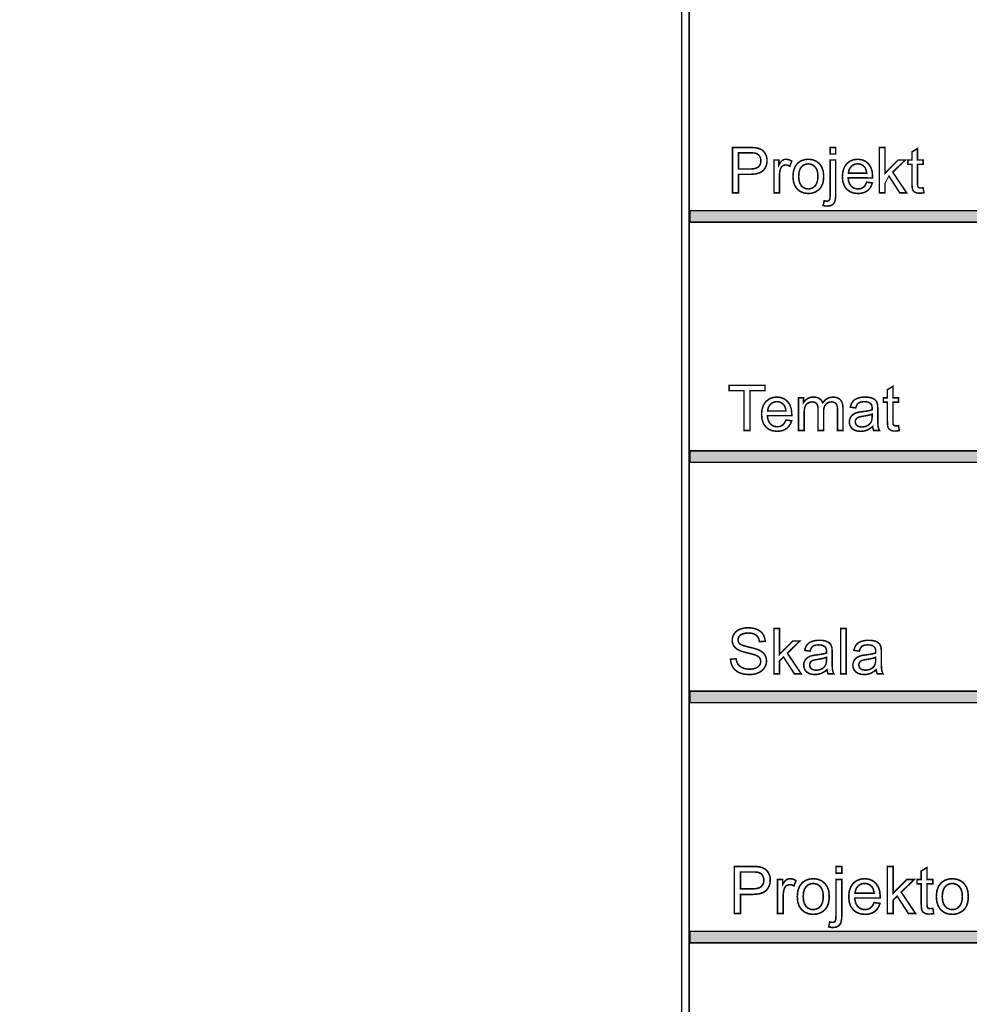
# Model space of a CAD drawing. Header units: millimetres. Extents: x 0 to 6566002, y 0 to 5716629.
# Tile 21 of 99: x 6564146 to 6564181, y 5715755 to 5715792. Entities that reach past the tile are written whole.
import ezdxf
from ezdxf import colors
from ezdxf.entities.mleader import LeaderData, LeaderLine
from ezdxf.math import Vec2, Vec3

# ---------------------------------------------------------------- set-up
doc = ezdxf.new("R2010")
doc.units = ezdxf.units.MM
doc.layers.add('!IS-W-OPIS RZĘDNYCH', color=160, linetype='Continuous', lineweight=13)
doc.styles.get("Standard").update_dxf_attribs({"font": 'arial.ttf'})

msp = doc.modelspace()

# ---------------------------------------------------------------- leaders
at = {"layer": '!IS-W-OPIS RZĘDNYCH'}
ml = msp.add_multileader_mtext('Standard', dxfattribs=at)
ml.set_content('{\\C5;STUDNIA WODOMIERZOWA}', color=256)
ml.set_leader_properties()
ml.build(insert=Vec2(0, 0))
ml.multileader.update_dxf_attribs({"has_text_frame": 1, "text_left_attachment_type": 2, "text_right_attachment_type": 2, "dogleg_length": 0.288, "arrow_head_size": 0.5})
ctx = ml.context
ctx.base_point, ctx.char_height, ctx.arrow_head_size, ctx.landing_gap_size, ctx.plane_origin = Vec3(6564820.406675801, 5715943.263524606), 0.8, 0.5, 0.104, Vec3(6564830.684513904, 5715951.059403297)
ctx.left_attachment, ctx.right_attachment, ctx.text_align_type, ctx.attachment_type = 2, 2, 1, 1
notes = []
notes.append((ctx, [(0, (0, 0, 0), (0, 0), (1, 0), 1, [])]))
ctx.mtext.insert, ctx.mtext.width, ctx.mtext.alignment, ctx.mtext.flow_direction = Vec3(6564825.378070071, 5715944.350927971), 7.024169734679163, 2, 5
ctx.mtext.has_bg_fill, ctx.mtext.bg_color, ctx.mtext.bg_scale_factor, ctx.mtext.bg_transparency, ctx.mtext.use_window_bg_color = 1, -1073741824, 1, 0, 1
for ctx, leaders in notes:
    for number, flags, end, landing, length, lines in leaders:
        leader = LeaderData()
        leader.index, (leader.has_last_leader_line, leader.has_dogleg_vector, leader.attachment_direction) = number, flags
        leader.last_leader_point, leader.dogleg_vector, leader.dogleg_length = Vec3(end), Vec3(landing), length
        for number, points, colour, breaks in lines:
            line = LeaderLine()
            line.index, line.vertices, line.color, line.breaks = number, Vec3.list(points), colors.encode_raw_color(colour), breaks
            leader.lines.append(line)
        ctx.leaders.append(leader)

# ---------------------------------------------------------------- next in the draw order: linework, layer by layer
at = {"color": 0, "linetype": 'Continuous'}
for points, const_width in [([(6564169.982916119, 5715835.070444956), (6564243.472292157, 5715835.070444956), (6564243.472292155, 5715740.818296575), (6564169.982916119, 5715740.818296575)], 0.05588551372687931), ([(6564170.262343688, 5715834.791017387), (6564243.192864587, 5715834.791017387), (6564243.192864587, 5715741.097724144), (6564170.262343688, 5715741.097724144)], 0.05588551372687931), ([(6564171.85830356, 5715785.155332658), (6564171.85830356, 5715786.822211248), (6564172.487052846, 5715786.822211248), (6564172.588969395, 5715786.820422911), (6564172.673449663, 5715786.815095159), (6564172.740456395, 5715786.806302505), (6564172.817950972, 5715786.788586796), (6564172.88663427, 5715786.762562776), (6564172.94654354, 5715786.728267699), (6564172.998125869, 5715786.684993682), (6564173.042647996, 5715786.631343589), (6564173.080016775, 5715786.567578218), (6564173.108127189, 5715786.496305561), (6564173.124911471, 5715786.420524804), (6564173.130481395, 5715786.340161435), (6564173.11546682, 5715786.205663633), (6564173.070460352, 5715786.085584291), (6564172.995461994, 5715785.980053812), (6564172.880822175, 5715785.898423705), (6564172.717804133, 5715785.849337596), (6564172.506426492, 5715785.832925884), (6564172.078771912, 5715785.832925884), (6564172.078771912, 5715785.155332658)], 0.05588551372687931), ([(6564175.454778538, 5715786.583819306), (6564175.454778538, 5715786.821369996), (6564175.659263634, 5715786.821369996), (6564175.659263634, 5715786.583819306)], 0.05588551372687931), ([(6564177.269083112, 5715785.154491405), (6564177.269083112, 5715786.821369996), (6564177.473996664, 5715786.821369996), (6564177.473996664, 5715785.870887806), (6564177.958337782, 5715786.361823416), (6564178.223030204, 5715786.361823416), (6564177.761564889, 5715785.914012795), (6564178.269955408, 5715785.154491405), (6564178.017297, 5715785.154491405), (6564177.618404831, 5715785.771951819), (6564177.473996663, 5715785.633039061), (6564177.473996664, 5715785.154491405)], 0.05588551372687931), ([(6564172.078771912, 5715786.029698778), (6564172.509947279, 5715786.029698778), (6564172.638632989, 5715786.03851006), (6564172.739823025, 5715786.065018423), (6564172.813424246, 5715786.10927975), (6564172.863218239, 5715786.169580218), (6564172.89309836, 5715786.24418738), (6564172.903045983, 5715786.333175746), (6564172.897215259, 5715786.399698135), (6564172.879667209, 5715786.459477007), (6564172.850308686, 5715786.512493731), (6564172.811319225, 5715786.556494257), (6564172.76491562, 5715786.589205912), (6564172.710967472, 5715786.610703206), (6564172.663334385, 5715786.618825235), (6564172.594818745, 5715786.623780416), (6564172.505252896, 5715786.625438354), (6564172.078771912, 5715786.625438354)], 0.05588551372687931), ([(6564178.879275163, 5715785.337702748), (6564178.908764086, 5715785.156838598), (6564178.853288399, 5715785.146760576), (6564178.801761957, 5715785.140631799), (6564178.754296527, 5715785.138582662), (6564178.685445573, 5715785.14247602), (6564178.627827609, 5715785.154230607), (6564178.58121909, 5715785.173920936), (6564178.544502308, 5715785.199758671), (6564178.515777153, 5715785.230681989), (6564178.495043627, 5715785.266635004), (6564178.481128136, 5715785.318887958), (6564178.47270805, 5715785.399437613), (6564178.469895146, 5715785.508060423), (6564178.469895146, 5715786.202754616), (6564178.319693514, 5715786.202754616), (6564178.319693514, 5715786.361823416), (6564178.469895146, 5715786.361823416), (6564178.469895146, 5715786.661053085), (6564178.673635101, 5715786.78368453), (6564178.673635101, 5715786.361823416), (6564178.879275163, 5715786.361823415), (6564178.879275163, 5715786.202754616), (6564178.673635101, 5715786.202754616), (6564178.673635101, 5715785.496771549), (6564178.674790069, 5715785.445263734), (6564178.678273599, 5715785.407820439), (6564178.68412295, 5715785.38427401), (6564178.692896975, 5715785.36870058), (6564178.704632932, 5715785.355418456), (6564178.71938671, 5715785.34429724), (6564178.738015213, 5715785.336137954), (6564178.761319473, 5715785.331220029), (6564178.789280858, 5715785.329562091), (6564178.814503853, 5715785.33045626), (6564178.844477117, 5715785.333176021)], 0.05588551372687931), ([(6564173.383139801, 5715785.154491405), (6564173.383139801, 5715786.361823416), (6564173.567077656, 5715786.361823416), (6564173.567077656, 5715786.179059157), (6564173.612847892, 5715786.254839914), (6564173.656326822, 5715786.311302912), (6564173.697477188, 5715786.348261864), (6564173.738478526, 5715786.371025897), (6564173.782236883, 5715786.384773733), (6564173.828677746, 5715786.389393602), (6564173.898031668, 5715786.382035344), (6564173.968093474, 5715786.36001645), (6564174.039012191, 5715786.323467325), (6564173.96839153, 5715786.133288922), (6564173.918578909, 5715786.158120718), (6564173.86861726, 5715786.172967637), (6564173.818562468, 5715786.177885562), (6564173.775176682, 5715786.173377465), (6564173.734994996, 5715786.159909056), (6564173.697831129, 5715786.137554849), (6564173.665622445, 5715786.106985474), (6564173.640306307, 5715786.069635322), (6564173.621789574, 5715786.025411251), (6564173.602751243, 5715785.950487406), (6564173.591387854, 5715785.870906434), (6564173.587606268, 5715785.786686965), (6564173.587606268, 5715785.154491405)], 0.05588551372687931), ([(6564174.084409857, 5715785.758371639), (6564174.105124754, 5715785.962614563), (6564174.167325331, 5715786.128221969), (6564174.271067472, 5715786.255119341), (6564174.382335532, 5715786.329596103), (6564174.508860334, 5715786.374416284), (6564174.650679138, 5715786.389393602), (6564174.806655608, 5715786.371268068), (6564174.94240152, 5715786.316835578), (6564175.057786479, 5715786.226002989), (6564175.145638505, 5715786.103520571), (6564175.198208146, 5715785.953337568), (6564175.215700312, 5715785.775472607), (6564175.207932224, 5715785.630971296), (6564175.184665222, 5715785.508712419), (6564175.145880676, 5715785.40869598), (6564175.092193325, 5715785.326153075), (6564175.02438557, 5715785.25696681), (6564174.942494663, 5715785.201062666), (6564174.850618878, 5715785.1600427), (6564174.753396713, 5715785.13550896), (6564174.650679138, 5715785.127349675), (6564174.492579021, 5715785.145363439), (6564174.355976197, 5715785.199497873), (6564174.240852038, 5715785.289957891), (6564174.153875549, 5715785.414135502), (6564174.101771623, 5715785.570242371)], 0.05588551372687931), ([(6564174.294762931, 5715785.758371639), (6564174.306014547, 5715785.616571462), (6564174.339788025, 5715785.500832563), (6564174.396046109, 5715785.411043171), (6564174.469386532, 5715785.346737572), (6564174.554295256, 5715785.308213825), (6564174.650679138, 5715785.295378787), (6564174.746653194, 5715785.308306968), (6564174.831245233, 5715785.346998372), (6564174.904436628, 5715785.411397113), (6564174.960452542, 5715785.502211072), (6564174.994114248, 5715785.620092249), (6564175.005347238, 5715785.764984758), (6564174.994095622, 5715785.902332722), (6564174.960247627, 5715786.015556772), (6564174.903710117, 5715786.10454514), (6564174.830332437, 5715786.168589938), (6564174.746001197, 5715786.207020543), (6564174.650679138, 5715786.219836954), (6564174.554295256, 5715786.207039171), (6564174.469386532, 5715786.168701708), (6564174.396046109, 5715786.104917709), (6564174.339788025, 5715786.015426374), (6564174.306014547, 5715785.899892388)], 0.05588551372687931), ([(6564175.19552564, 5715784.686059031), (6564175.233956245, 5715784.85995612), (6564175.272107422, 5715784.851163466), (6564175.304316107, 5715784.845835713), (6564175.330545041, 5715784.844047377), (6564175.368863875, 5715784.848685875), (6564175.399898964, 5715784.862545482), (6564175.423687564, 5715784.885551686), (6564175.440900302, 5715784.927055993), (6564175.451295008, 5715784.996316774), (6564175.454778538, 5715785.093184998), (6564175.454778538, 5715786.361823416), (6564175.659263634, 5715786.361823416), (6564175.659263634, 5715785.088490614), (6564175.652818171, 5715784.954980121), (6564175.63351904, 5715784.851554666), (6564175.601459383, 5715784.778027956), (6564175.541307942, 5715784.714933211), (6564175.459398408, 5715784.677005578), (6564175.355768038, 5715784.664356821), (6564175.300962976, 5715784.666797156), (6564175.247499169, 5715784.674043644)], 0.05588551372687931), ([(6564176.799477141, 5715785.54334281), (6564177.011003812, 5715785.517374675), (6564176.968195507, 5715785.402883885), (6564176.906497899, 5715785.306909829), (6564176.825892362, 5715785.229377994), (6564176.727179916, 5715785.172747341), (6564176.611925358, 5715785.138713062), (6564176.480091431, 5715785.127349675), (6564176.315694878, 5715785.14545658), (6564176.175701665, 5715785.199758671), (6564176.060204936, 5715785.290311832), (6564175.973899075, 5715785.413613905), (6564175.922167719, 5715785.566125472), (6564175.904954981, 5715785.74788379), (6564175.922409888, 5715785.936013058), (6564175.974718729, 5715786.093666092), (6564176.061751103, 5715786.221010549), (6564176.176800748, 5715786.314507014), (6564176.312453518, 5715786.370671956), (6564176.468858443, 5715786.389393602), (6564176.620438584, 5715786.371063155), (6564176.752291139, 5715786.316053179), (6564176.864322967, 5715786.224456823), (6564176.949697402, 5715786.09966447), (6564177.000944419, 5715785.945029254), (6564177.018045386, 5715785.760718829), (6564177.017896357, 5715785.746337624), (6564177.01748653, 5715785.728100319), (6564177.016871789, 5715785.705951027), (6564176.11646302, 5715785.705951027), (6564176.133936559, 5715785.583599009), (6564176.171472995, 5715785.482036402), (6564176.229035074, 5715785.40135635), (6564176.301984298, 5715785.342453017), (6564176.386017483, 5715785.307152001), (6564176.481265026, 5715785.295378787), (6564176.552574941, 5715785.301973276), (6564176.616619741, 5715785.321775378), (6564176.673418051, 5715785.354785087), (6564176.722839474, 5715785.401840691), (6564176.764828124, 5715785.464693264)], 0.05588551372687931), ([(6564176.127751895, 5715785.874408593), (6564176.801824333, 5715785.874408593), (6564176.787275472, 5715785.967383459), (6564176.761456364, 5715786.043555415), (6564176.724609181, 5715786.102645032), (6564176.652963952, 5715786.168329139), (6564176.568465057, 5715786.207821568), (6564176.471205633, 5715786.221010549), (6564176.382217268, 5715786.210522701), (6564176.303157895, 5715786.179077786), (6564176.234102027, 5715786.126694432), (6564176.179595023, 5715786.056688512), (6564176.144182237, 5715785.972580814)], 0.05588551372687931), ([(6564170.292782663, 5715784.07403814), (6564243.171311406, 5715784.07403814), (6564243.171311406, 5715784.498097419), (6564170.292782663, 5715784.498097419)], 0.05588551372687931), ([(6564172.282511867, 5715776.39729026), (6564172.282511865, 5715777.867414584), (6564171.733343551, 5715777.867414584), (6564171.733343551, 5715778.064187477), (6564173.054421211, 5715778.064187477), (6564173.054421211, 5715777.867414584), (6564172.502980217, 5715777.867414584), (6564172.502980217, 5715776.39729026)], 0.05588551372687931), ([(6564177.97307293, 5715776.57966035), (6564178.002561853, 5715776.398796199), (6564177.947086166, 5715776.388718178), (6564177.895559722, 5715776.382608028), (6564177.848112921, 5715776.380540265), (6564177.779261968, 5715776.384433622), (6564177.721625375, 5715776.396206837), (6564177.675016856, 5715776.415897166), (6564177.638300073, 5715776.441716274), (6564177.60957492, 5715776.472639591), (6564177.588841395, 5715776.508592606), (6564177.574925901, 5715776.560864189), (6564177.566505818, 5715776.641395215), (6564177.563692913, 5715776.750036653), (6564177.563692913, 5715777.444712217), (6564177.413491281, 5715777.444712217), (6564177.413491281, 5715777.603781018), (6564177.563692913, 5715777.603781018), (6564177.563692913, 5715777.903010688), (6564177.767432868, 5715778.025642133), (6564177.767432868, 5715777.603781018), (6564177.97307293, 5715777.603781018), (6564177.97307293, 5715777.444712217), (6564177.767432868, 5715777.444712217), (6564177.767432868, 5715776.73872915), (6564177.768587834, 5715776.687221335), (6564177.772071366, 5715776.649778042), (6564177.777920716, 5715776.626231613), (6564177.78671337, 5715776.61067681), (6564177.798449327, 5715776.597376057), (6564177.813203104, 5715776.586254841), (6564177.83181298, 5715776.578114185), (6564177.855117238, 5715776.573177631), (6564177.883097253, 5715776.571519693), (6564177.90830162, 5715776.57243249), (6564177.938274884, 5715776.575133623)], 0.05588551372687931), ([(6564173.822809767, 5715776.785300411), (6564174.034317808, 5715776.759350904), (6564173.991509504, 5715776.644841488), (6564173.929811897, 5715776.548867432), (6564173.849206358, 5715776.471335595), (6564173.750512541, 5715776.414704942), (6564173.635257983, 5715776.380670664), (6564173.503405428, 5715776.369325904), (6564173.339027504, 5715776.387414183), (6564173.19903429, 5715776.441734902), (6564173.083537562, 5715776.532288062), (6564172.9972317, 5715776.655571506), (6564172.945500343, 5715776.808083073), (6564172.928268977, 5715776.989860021), (6564172.945742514, 5715777.17797066), (6564172.998032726, 5715777.335642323), (6564173.085083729, 5715777.462968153), (6564173.200133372, 5715777.556464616), (6564173.335767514, 5715777.612629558), (6564173.492191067, 5715777.631369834), (6564173.64377121, 5715777.613020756), (6564173.775623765, 5715777.558010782), (6564173.887636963, 5715777.466414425), (6564173.973030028, 5715777.341640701), (6564174.024277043, 5715777.186986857), (6564174.041359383, 5715777.002695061), (6564174.041228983, 5715776.988313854), (6564174.040819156, 5715776.970057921), (6564174.040185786, 5715776.947908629), (6564173.139795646, 5715776.947908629), (6564173.157250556, 5715776.825575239), (6564173.19480562, 5715776.723994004), (6564173.2523677, 5715776.643313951), (6564173.325316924, 5715776.584429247), (6564173.409331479, 5715776.549109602), (6564173.504579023, 5715776.537336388), (6564173.575907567, 5715776.543949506), (6564173.639952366, 5715776.563751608), (6564173.696732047, 5715776.59674269), (6564173.74615347, 5715776.64381692), (6564173.78814212, 5715776.706669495)], 0.05588551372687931), ([(6564173.151084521, 5715777.116366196), (6564173.825156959, 5715777.116366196), (6564173.810589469, 5715777.209341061), (6564173.784788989, 5715777.285513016), (6564173.747923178, 5715777.344602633), (6564173.67627795, 5715777.41030537), (6564173.591797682, 5715777.449797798), (6564173.494538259, 5715777.462968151), (6564173.405531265, 5715777.452498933), (6564173.326471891, 5715777.421054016), (6564173.257434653, 5715777.368652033), (6564173.202909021, 5715777.298646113), (6564173.167496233, 5715777.214538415)], 0.05588551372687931), ([(6564174.291670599, 5715776.396449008), (6564174.291670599, 5715777.603781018), (6564174.474434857, 5715777.603781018), (6564174.474434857, 5715777.43459694), (6564174.516591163, 5715777.489811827), (6564174.567037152, 5715777.537333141), (6564174.625810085, 5715777.577011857), (6564174.691624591, 5715777.607152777), (6564174.763325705, 5715777.625296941), (6564174.840783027, 5715777.631369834), (6564174.924704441, 5715777.625147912), (6564174.997951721, 5715777.606519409), (6564175.060431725, 5715777.575484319), (6564175.112181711, 5715777.533402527), (6564175.152549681, 5715777.481578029), (6564175.181517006, 5715777.419843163), (6564175.286842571, 5715777.537295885), (6564175.411150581, 5715777.607842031), (6564175.554534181, 5715777.631369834), (6564175.665131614, 5715777.620248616), (6564175.757193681, 5715777.586978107), (6564175.830794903, 5715777.531614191), (6564175.884519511, 5715777.453355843), (6564175.916728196, 5715777.351308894), (6564175.927458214, 5715777.225417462), (6564175.927458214, 5715776.396449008), (6564175.724090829, 5715776.396449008), (6564175.724090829, 5715777.157143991), (6564175.721892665, 5715777.231378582), (6564175.715298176, 5715777.290393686), (6564175.704288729, 5715777.334114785), (6564175.687225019, 5715777.367608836), (6564175.663175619, 5715777.39659479), (6564175.632121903, 5715777.421016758), (6564175.59514432, 5715777.439235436), (6564175.554105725, 5715777.450300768), (6564175.509062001, 5715777.454026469), (6564175.428996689, 5715777.444581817), (6564175.358562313, 5715777.416266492), (6564175.297609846, 5715777.369024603), (6564175.250926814, 5715777.30140313), (6564175.222779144, 5715777.211054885), (6564175.213353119, 5715777.09811026), (6564175.213353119, 5715776.396449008), (6564175.008868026, 5715776.396449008), (6564175.008868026, 5715777.180764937), (6564175.003298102, 5715777.264351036), (6564174.986606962, 5715777.332643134), (6564174.958775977, 5715777.385678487), (6564174.918389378, 5715777.423606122), (6564174.863863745, 5715777.446407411), (6564174.795012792, 5715777.454026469), (6564174.738996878, 5715777.448959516), (6564174.685831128, 5715777.433702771), (6564174.635496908, 5715777.408181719), (6564174.591012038, 5715777.37329053), (6564174.555506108, 5715777.329047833), (6564174.529146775, 5715777.27550951), (6564174.510760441, 5715777.20837238), (6564174.499788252, 5715777.124134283), (6564174.496155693, 5715777.022851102), (6564174.496155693, 5715776.396449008)], 0.05588551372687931), ([(6564177.019218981, 5715776.545477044), (6564176.944146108, 5715776.487393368), (6564176.871196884, 5715776.441865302), (6564176.800296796, 5715776.408855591), (6564176.728353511, 5715776.386873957), (6564176.653075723, 5715776.373703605), (6564176.574407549, 5715776.369325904), (6564176.452018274, 5715776.380074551), (6564176.350138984, 5715776.412376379), (6564176.268639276, 5715776.466343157), (6564176.209382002, 5715776.53718736), (6564176.173745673, 5715776.620028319), (6564176.161860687, 5715776.714679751), (6564176.166294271, 5715776.772279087), (6564176.179706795, 5715776.82632038), (6564176.202265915, 5715776.876915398), (6564176.231866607, 5715776.922573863), (6564176.267074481, 5715776.961768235), (6564176.30781502, 5715776.99447989), (6564176.353380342, 5715777.021677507), (6564176.40248508, 5715777.044087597), (6564176.455296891, 5715777.061654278), (6564176.502110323, 5715777.072104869), (6564176.562634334, 5715777.082387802), (6564176.636887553, 5715777.092316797), (6564176.787741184, 5715777.113292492), (6564176.909497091, 5715777.136764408), (6564177.002118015, 5715777.162937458), (6564177.002751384, 5715777.187489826), (6564177.003161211, 5715777.20524279), (6564177.00329161, 5715777.216103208), (6564176.996827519, 5715777.291380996), (6564176.977397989, 5715777.350153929), (6564176.945058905, 5715777.392272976), (6564176.884441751, 5715777.431001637), (6564176.806723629, 5715777.454119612), (6564176.712202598, 5715777.461794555), (6564176.62435057, 5715777.456224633), (6564176.553208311, 5715777.439421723), (6564176.498719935, 5715777.411348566), (6564176.456936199, 5715777.368875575), (6564176.423088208, 5715777.309115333), (6564176.397064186, 5715777.232030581), (6564176.197217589, 5715777.259600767), (6564176.219329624, 5715777.339628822), (6564176.249209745, 5715777.408777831), (6564176.286839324, 5715777.466786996), (6564176.334658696, 5715777.515575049), (6564176.395015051, 5715777.556241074), (6564176.467684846, 5715777.5886733), (6564176.550618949, 5715777.612331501), (6564176.641935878, 5715777.626582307), (6564176.741691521, 5715777.631369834), (6564176.838354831, 5715777.627252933), (6564176.921996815, 5715777.615051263), (6564176.992803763, 5715777.59491385), (6564177.051539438, 5715777.568480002), (6564177.098986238, 5715777.538022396), (6564177.135237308, 5715777.503317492), (6564177.162434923, 5715777.463284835), (6564177.183578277, 5715777.416899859), (6564177.198890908, 5715777.36395765), (6564177.204442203, 5715777.31973358), (6564177.207813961, 5715777.256862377), (6564177.208950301, 5715777.175325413), (6564177.208950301, 5715776.902510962), (6564177.210384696, 5715776.735376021), (6564177.214743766, 5715776.615091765), (6564177.222139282, 5715776.541602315), (6564177.233651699, 5715776.491808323), (6564177.250920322, 5715776.443411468), (6564177.273777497, 5715776.396449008), (6564177.059922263, 5715776.396449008), (6564177.041331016, 5715776.441213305), (6564177.027676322, 5715776.490895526)], 0.05588551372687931), ([(6564177.002118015, 5715777.002695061), (6564176.915309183, 5715776.973671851), (6564176.803929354, 5715776.947834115), (6564176.667978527, 5715776.925014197), (6564176.591899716, 5715776.912477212), (6564176.532325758, 5715776.898915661), (6564176.489405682, 5715776.884310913), (6564176.457103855, 5715776.866818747), (6564176.430167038, 5715776.844594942), (6564176.408725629, 5715776.817509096), (6564176.392835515, 5715776.787386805), (6564176.383204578, 5715776.755066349), (6564176.379981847, 5715776.72054773), (6564176.386930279, 5715776.668872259), (6564176.407701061, 5715776.623362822), (6564176.442089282, 5715776.583907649), (6564176.48968511, 5715776.553785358), (6564176.550115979, 5715776.535641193), (6564176.623326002, 5715776.529568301), (6564176.699237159, 5715776.535287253), (6564176.769373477, 5715776.552462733), (6564176.833660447, 5715776.581206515), (6564176.889639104, 5715776.619991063), (6564176.934850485, 5715776.667214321), (6564176.969126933, 5715776.722820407), (6564176.987513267, 5715776.776377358), (6564176.998485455, 5715776.844576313), (6564177.002118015, 5715776.927361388)], 0.05588551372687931), ([(6564170.292782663, 5715775.226169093), (6564243.171311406, 5715775.226169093), (6564243.171311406, 5715775.650209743), (6564170.292782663, 5715775.650209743)], 0.05588551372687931), ([(6564171.7834356, 5715767.975827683), (6564171.991422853, 5715767.994009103), (6564172.005524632, 5715767.915620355), (6564172.028437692, 5715767.847216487), (6564172.060143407, 5715767.788722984), (6564172.102821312, 5715767.738649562), (6564172.158706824, 5715767.695468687), (6564172.227799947, 5715767.659143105), (6564172.306691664, 5715767.631666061), (6564172.39197296, 5715767.61523572), (6564172.483532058, 5715767.609777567), (6564172.564398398, 5715767.613931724), (6564172.638614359, 5715767.626356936), (6564172.706273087, 5715767.647034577), (6564172.765269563, 5715767.675256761), (6564172.813312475, 5715767.70953321), (6564172.850308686, 5715767.749938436), (6564172.876518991, 5715767.79496353), (6564172.892334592, 5715767.842503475), (6564172.897625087, 5715767.892725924), (6564172.892558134, 5715767.942817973), (6564172.877338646, 5715767.988439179), (6564172.851854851, 5715768.029719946), (6564172.814970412, 5715768.066753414), (6564172.765008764, 5715768.099446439), (6564172.70202579, 5715768.127929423), (6564172.6390987, 5715768.148607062), (6564172.540218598, 5715768.175767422), (6564172.405143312, 5715768.209410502), (6564172.267385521, 5715768.245531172), (6564172.160066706, 5715768.280161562), (6564172.083391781, 5715768.313413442), (6564172.010554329, 5715768.358401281), (6564171.951185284, 5715768.410225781), (6564171.905247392, 5715768.4686634), (6564171.872926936, 5715768.532838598), (6564171.85355329, 5715768.602006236), (6564171.847089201, 5715768.676296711), (6564171.854969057, 5715768.75841116), (6564171.878720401, 5715768.836986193), (6564171.918455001, 5715768.91187278), (6564171.973558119, 5715768.979270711), (6564172.043321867, 5715769.034876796), (6564172.12761585, 5715769.078709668), (6564172.222900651, 5715769.110173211), (6564172.324779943, 5715769.129081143), (6564172.433440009, 5715769.135414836), (6564172.552252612, 5715769.128801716), (6564172.661229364, 5715769.108887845), (6564172.760612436, 5715769.075635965), (6564172.847700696, 5715769.0297167), (6564172.920277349, 5715768.971204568), (6564172.978361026, 5715768.900211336), (6564173.0211507, 5715768.819494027), (6564173.048478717, 5715768.731902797), (6564173.060214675, 5715768.637493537), (6564172.848706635, 5715768.621584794), (6564172.828159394, 5715768.718303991), (6564172.789617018, 5715768.797940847), (6564172.733042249, 5715768.860234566), (6564172.657112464, 5715768.905166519), (6564172.560393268, 5715768.932047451), (6564172.442754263, 5715768.940989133), (6564172.321408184, 5715768.932829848), (6564172.224186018, 5715768.90838925), (6564172.150938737, 5715768.86764871), (6564172.10010155, 5715768.815377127), (6564172.069532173, 5715768.756492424), (6564172.059342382, 5715768.691031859), (6564172.066551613, 5715768.634512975), (6564172.088197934, 5715768.585240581), (6564172.124169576, 5715768.543177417), (6564172.189518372, 5715768.504113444), (6564172.300320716, 5715768.464527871), (6564172.456762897, 5715768.424439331), (6564172.617321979, 5715768.385487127), (6564172.740325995, 5715768.35007434), (6564172.825812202, 5715768.318107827), (6564172.914427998, 5715768.269189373), (6564172.986129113, 5715768.212521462), (6564173.040859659, 5715768.148104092), (6564173.079271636, 5715768.075918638), (6564173.102277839, 5715767.996859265), (6564173.109934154, 5715767.910981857), (6564173.10151407, 5715767.823893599), (6564173.076197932, 5715767.740344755), (6564173.033892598, 5715767.660242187), (6564172.975622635, 5715767.587665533), (6564172.902654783, 5715767.526657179), (6564172.814970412, 5715767.477105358), (6564172.715904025, 5715767.440872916), (6564172.608883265, 5715767.41915208), (6564172.494019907, 5715767.411905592), (6564172.351195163, 5715767.419170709), (6564172.22478213, 5715767.441096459), (6564172.114855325, 5715767.47783187), (6564172.02012938, 5715767.529097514), (6564171.940082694, 5715767.59517282), (6564171.874584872, 5715767.676150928), (6564171.825871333, 5715767.768268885), (6564171.795432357, 5715767.868210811)], 0.05588551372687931), ([(6564173.386213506, 5715767.439379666), (6564173.386213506, 5715769.106258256), (6564173.591127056, 5715769.106258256), (6564173.591127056, 5715768.155757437), (6564174.075468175, 5715768.646711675), (6564174.340160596, 5715768.646711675), (6564173.878695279, 5715768.198882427), (6564174.387085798, 5715767.439379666), (6564174.134427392, 5715767.439379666), (6564173.735535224, 5715768.056821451), (6564173.591127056, 5715767.91792732), (6564173.591127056, 5715767.439379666)], 0.05588551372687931), ([(6564175.840109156, 5715767.439379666), (6564175.840109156, 5715769.106258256), (6564176.044668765, 5715769.106258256), (6564176.044668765, 5715767.439379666)], 0.05588551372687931), ([(6564175.337586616, 5715767.588407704), (6564175.262532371, 5715767.530305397), (6564175.18956452, 5715767.484777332), (6564175.11866443, 5715767.451767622), (6564175.046739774, 5715767.429785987), (6564174.97144336, 5715767.416615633), (6564174.892775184, 5715767.412237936), (6564174.770404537, 5715767.422986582), (6564174.668525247, 5715767.455288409), (6564174.587025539, 5715767.509273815), (6564174.527749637, 5715767.580099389), (6564174.492131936, 5715767.662958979), (6564174.480228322, 5715767.757591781), (6564174.484661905, 5715767.815191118), (6564174.498074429, 5715767.869232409), (6564174.520652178, 5715767.919827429), (6564174.550234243, 5715767.965504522), (6564174.585442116, 5715768.004680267), (6564174.626182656, 5715768.037391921), (6564174.671747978, 5715768.064589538), (6564174.720852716, 5715768.086999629), (6564174.773664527, 5715768.104566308), (6564174.820496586, 5715768.115035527), (6564174.881020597, 5715768.125299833), (6564174.955255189, 5715768.135228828), (6564175.106108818, 5715768.156204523), (6564175.227883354, 5715768.179695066), (6564175.320504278, 5715768.205849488), (6564175.321119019, 5715768.230420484), (6564175.321528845, 5715768.248154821), (6564175.321677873, 5715768.259033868), (6564175.315195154, 5715768.334293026), (6564175.295784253, 5715768.393065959), (6564175.263445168, 5715768.435185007), (6564175.202809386, 5715768.473913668), (6564175.125091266, 5715768.49705027), (6564175.030588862, 5715768.504725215), (6564174.942736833, 5715768.499136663), (6564174.871594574, 5715768.482333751), (6564174.81708757, 5715768.454260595), (6564174.775322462, 5715768.411787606), (6564174.741455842, 5715768.352027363), (6564174.71543182, 5715768.274942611), (6564174.515585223, 5715768.302512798), (6564174.537715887, 5715768.382540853), (6564174.56757738, 5715768.451689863), (6564174.605206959, 5715768.509699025), (6564174.65304496, 5715768.558487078), (6564174.713382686, 5715768.599153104), (6564174.78607111, 5715768.63160396), (6564174.869005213, 5715768.655243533), (6564174.960303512, 5715768.669512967), (6564175.060059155, 5715768.674281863), (6564175.156741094, 5715768.670183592), (6564175.240364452, 5715768.657981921), (6564175.311190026, 5715768.63782588), (6564175.369907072, 5715768.611392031), (6564175.417372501, 5715768.580934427), (6564175.453604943, 5715768.546229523), (6564175.48080256, 5715768.506215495), (6564175.501945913, 5715768.45981189), (6564175.517277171, 5715768.406888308), (6564175.522809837, 5715768.36264561), (6564175.526181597, 5715768.299774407), (6564175.527317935, 5715768.218256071), (6564175.527317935, 5715767.945422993), (6564175.52875233, 5715767.778306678), (6564175.533111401, 5715767.658003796), (6564175.540525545, 5715767.584514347), (6564175.552037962, 5715767.534720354), (6564175.569287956, 5715767.486323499), (6564175.592145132, 5715767.439379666), (6564175.3782899, 5715767.439379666), (6564175.35969865, 5715767.484143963), (6564175.346043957, 5715767.533807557)], 0.05588551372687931), ([(6564177.149972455, 5715767.588407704), (6564177.07491821, 5715767.530305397), (6564177.001950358, 5715767.484777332), (6564176.931050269, 5715767.451767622), (6564176.859125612, 5715767.429785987), (6564176.783847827, 5715767.416615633), (6564176.705161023, 5715767.412237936), (6564176.582790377, 5715767.422986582), (6564176.480911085, 5715767.455288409), (6564176.399411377, 5715767.509273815), (6564176.340135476, 5715767.580099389), (6564176.304517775, 5715767.662958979), (6564176.292632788, 5715767.757591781), (6564176.297047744, 5715767.815191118), (6564176.310460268, 5715767.869232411), (6564176.333038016, 5715767.919827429), (6564176.362638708, 5715767.965504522), (6564176.397827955, 5715768.004680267), (6564176.438568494, 5715768.037391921), (6564176.484152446, 5715768.064589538), (6564176.533257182, 5715768.086999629), (6564176.586068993, 5715768.104566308), (6564176.632882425, 5715768.115035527), (6564176.693406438, 5715768.125299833), (6564176.767659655, 5715768.135228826), (6564176.918513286, 5715768.156204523), (6564177.040269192, 5715768.179695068), (6564177.132890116, 5715768.205849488), (6564177.133523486, 5715768.230420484), (6564177.133914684, 5715768.248154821), (6564177.134063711, 5715768.259033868), (6564177.127580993, 5715768.334293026), (6564177.108170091, 5715768.393065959), (6564177.075831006, 5715768.435185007), (6564177.015195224, 5715768.473913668), (6564176.937495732, 5715768.49705027), (6564176.8429747, 5715768.504725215), (6564176.755122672, 5715768.499136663), (6564176.683980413, 5715768.482333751), (6564176.629473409, 5715768.454260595), (6564176.587708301, 5715768.411787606), (6564176.55386031, 5715768.352027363), (6564176.527836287, 5715768.274942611), (6564176.327971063, 5715768.302512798), (6564176.350101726, 5715768.382540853), (6564176.379963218, 5715768.451689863), (6564176.417592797, 5715768.509699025), (6564176.465430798, 5715768.558487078), (6564176.525787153, 5715768.599153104), (6564176.598456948, 5715768.63160396), (6564176.681391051, 5715768.655243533), (6564176.77270798, 5715768.669512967), (6564176.872463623, 5715768.674281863), (6564176.969126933, 5715768.670183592), (6564177.052768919, 5715768.657981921), (6564177.123575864, 5715768.63782588), (6564177.18231154, 5715768.611392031), (6564177.22975834, 5715768.580934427), (6564177.26600941, 5715768.546229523), (6564177.293188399, 5715768.506215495), (6564177.314350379, 5715768.45981189), (6564177.32966301, 5715768.406888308), (6564177.335195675, 5715768.36264561), (6564177.338567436, 5715768.299774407), (6564177.339703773, 5715768.218256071), (6564177.339703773, 5715767.945422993), (6564177.341138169, 5715767.778306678), (6564177.345515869, 5715767.658003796), (6564177.352911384, 5715767.584514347), (6564177.3644238, 5715767.534720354), (6564177.381692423, 5715767.486323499), (6564177.404549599, 5715767.439379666), (6564177.190675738, 5715767.439379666), (6564177.172084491, 5715767.484143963), (6564177.158448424, 5715767.533807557)], 0.05588551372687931), ([(6564175.320504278, 5715768.04560709), (6564175.233695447, 5715768.016583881), (6564175.122296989, 5715767.990746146), (6564174.98636479, 5715767.967944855), (6564174.91028598, 5715767.955389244), (6564174.850693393, 5715767.941827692), (6564174.807773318, 5715767.927241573), (6564174.775490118, 5715767.909730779), (6564174.748534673, 5715767.887506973), (6564174.727093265, 5715767.860421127), (6564174.71120315, 5715767.830298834), (6564174.701572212, 5715767.797997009), (6564174.698349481, 5715767.763459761), (6564174.705316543, 5715767.71178429), (6564174.726068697, 5715767.666274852), (6564174.760475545, 5715767.626838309), (6564174.808052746, 5715767.596697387), (6564174.868483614, 5715767.578553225), (6564174.941693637, 5715767.572480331), (6564175.017604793, 5715767.578199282), (6564175.087759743, 5715767.595374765), (6564175.152028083, 5715767.624118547), (6564175.208006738, 5715767.662903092), (6564175.253218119, 5715767.710126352), (6564175.287494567, 5715767.765732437), (6564175.30589953, 5715767.819289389), (6564175.31685309, 5715767.887488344), (6564175.320504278, 5715767.970292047)], 0.05588551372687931), ([(6564177.132890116, 5715768.04560709), (6564177.046081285, 5715768.016583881), (6564176.934701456, 5715767.990746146), (6564176.798750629, 5715767.967944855), (6564176.722671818, 5715767.955389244), (6564176.66309786, 5715767.941827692), (6564176.620159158, 5715767.927241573), (6564176.587875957, 5715767.909730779), (6564176.560920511, 5715767.887506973), (6564176.539497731, 5715767.860421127), (6564176.52358899, 5715767.830298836), (6564176.51397668, 5715767.797997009), (6564176.51073532, 5715767.763459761), (6564176.517702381, 5715767.71178429), (6564176.538473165, 5715767.666274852), (6564176.572861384, 5715767.626838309), (6564176.620438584, 5715767.596697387), (6564176.680869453, 5715767.578553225), (6564176.754079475, 5715767.572480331), (6564176.830009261, 5715767.578199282), (6564176.900145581, 5715767.595374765), (6564176.964432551, 5715767.624118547), (6564177.020411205, 5715767.662903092), (6564177.065622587, 5715767.710126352), (6564177.099880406, 5715767.765732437), (6564177.118285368, 5715767.819289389), (6564177.129257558, 5715767.887488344), (6564177.132890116, 5715767.970292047)], 0.05588551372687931), ([(6564170.292782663, 5715766.378281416), (6564243.171311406, 5715766.378281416), (6564243.171311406, 5715766.802340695), (6564170.292782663, 5715766.802340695)], 0.05588551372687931), ([(6564171.923533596, 5715758.608818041), (6564171.923533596, 5715760.34516931), (6564172.57848077, 5715760.34516931), (6564172.684643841, 5715760.343287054), (6564172.77264412, 5715760.337737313), (6564172.842442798, 5715760.328578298), (6564172.923166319, 5715760.310124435), (6564172.994711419, 5715760.28301608), (6564173.057116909, 5715760.247292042), (6564173.110848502, 5715760.202214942), (6564173.157225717, 5715760.146329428), (6564173.196151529, 5715760.079907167), (6564173.22543321, 5715760.005664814), (6564173.242916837, 5715759.926745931), (6564173.248718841, 5715759.843014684), (6564173.233078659, 5715759.70293221), (6564173.186196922, 5715759.577830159), (6564173.108073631, 5715759.467902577), (6564172.988657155, 5715759.382871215), (6564172.818846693, 5715759.331739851), (6564172.59866165, 5715759.314644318), (6564172.153188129, 5715759.314644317), (6564172.153188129, 5715758.608818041)], 0.05821407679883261), ([(6564172.15318813, 5715759.519616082), (6564172.602329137, 5715759.519616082), (6564172.73637675, 5715759.528813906), (6564172.841783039, 5715759.556407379), (6564172.918450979, 5715759.602512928), (6564172.970319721, 5715759.665325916), (6564173.001444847, 5715759.743041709), (6564173.011806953, 5715759.835757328), (6564173.005733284, 5715759.905051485), (6564172.987454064, 5715759.967301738), (6564172.95687227, 5715760.022546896), (6564172.916258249, 5715760.068361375), (6564172.86792116, 5715760.102436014), (6564172.811725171, 5715760.124829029), (6564172.762107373, 5715760.13330888), (6564172.690736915, 5715760.138451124), (6564172.597439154, 5715760.140197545), (6564172.15318813, 5715760.140197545)], 0.05821407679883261), ([(6564175.669861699, 5715760.09684437), (6564175.669861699, 5715760.344293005), (6564175.882867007, 5715760.344293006), (6564175.882867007, 5715760.09684437)], 0.05821407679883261), ([(6564177.559762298, 5715758.607941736), (6564177.559762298, 5715760.344293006), (6564177.773213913, 5715760.344293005), (6564177.773213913, 5715759.354187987), (6564178.277735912, 5715759.865579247), (6564178.553457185, 5715759.865579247), (6564178.072764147, 5715759.39910985), (6564178.602337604, 5715758.607941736), (6564178.339151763, 5715758.607941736), (6564177.923639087, 5715759.251129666), (6564177.773213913, 5715759.106428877), (6564177.773213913, 5715758.607941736)], 0.05821407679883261), ([(6564179.237045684, 5715758.798786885), (6564179.267763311, 5715758.610386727), (6564179.209976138, 5715758.599888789), (6564179.156302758, 5715758.59352405), (6564179.106859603, 5715758.591370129), (6564179.035139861, 5715758.59542571), (6564178.975121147, 5715758.607689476), (6564178.926570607, 5715758.628200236), (6564178.888323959, 5715758.655095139), (6564178.858401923, 5715758.687306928), (6564178.836804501, 5715758.724757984), (6564178.822309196, 5715758.779207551), (6564178.813538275, 5715758.863094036), (6564178.810608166, 5715758.976262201), (6564178.810608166, 5715759.69988258), (6564178.654148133, 5715759.69988258), (6564178.654148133, 5715759.865579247), (6564178.810608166, 5715759.865579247), (6564178.810608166, 5715760.177276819), (6564179.022837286, 5715760.305017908), (6564179.022837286, 5715759.865579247), (6564179.237045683, 5715759.865579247), (6564179.237045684, 5715759.69988258), (6564179.022837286, 5715759.69988258), (6564179.022837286, 5715758.964483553), (6564179.024040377, 5715758.910829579), (6564179.027669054, 5715758.871826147), (6564179.033762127, 5715758.847298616), (6564179.042901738, 5715758.831095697), (6564179.055126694, 5715758.817240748), (6564179.07049521, 5715758.805656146), (6564179.089899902, 5715758.797156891), (6564179.114175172, 5715758.792034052), (6564179.143301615, 5715758.790307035), (6564179.169575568, 5715758.791257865), (6564179.200797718, 5715758.794071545)], 0.05821407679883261), ([(6564173.511904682, 5715758.607941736), (6564173.511904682, 5715759.865579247), (6564173.703506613, 5715759.865579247), (6564173.703506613, 5715759.675199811), (6564173.751183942, 5715759.754138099), (6564173.796474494, 5715759.812953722), (6564173.839339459, 5715759.851452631), (6564173.882049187, 5715759.875165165), (6564173.927630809, 5715759.889505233), (6564173.976006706, 5715759.894317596), (6564174.048250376, 5715759.886633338), (6564174.121231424, 5715759.863716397), (6564174.195105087, 5715759.825624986), (6564174.121541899, 5715759.627541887), (6564174.069653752, 5715759.653388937), (6564174.017610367, 5715759.668854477), (6564173.965469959, 5715759.673977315), (6564173.92027643, 5715759.66928138), (6564173.878420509, 5715759.655251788), (6564173.839708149, 5715759.631966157), (6564173.806157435, 5715759.600123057), (6564173.779786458, 5715759.561216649), (6564173.760498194, 5715759.515149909), (6564173.740666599, 5715759.437104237), (6564173.728829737, 5715759.354207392), (6564173.724890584, 5715759.266478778), (6564173.724890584, 5715758.607941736)], 0.05821407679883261), ([(6564174.242394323, 5715759.237003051), (6564174.26397234, 5715759.449756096), (6564174.328764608, 5715759.622244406), (6564174.436829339, 5715759.75442917), (6564174.552733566, 5715759.832009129), (6564174.684530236, 5715759.878716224), (6564174.832258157, 5715759.894317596), (6564174.994733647, 5715759.87543683), (6564175.136135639, 5715759.818716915), (6564175.256328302, 5715759.724099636), (6564175.347840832, 5715759.596513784), (6564175.402600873, 5715759.440073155), (6564175.420821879, 5715759.254797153), (6564175.412730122, 5715759.104274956), (6564175.388493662, 5715758.97692196), (6564175.348093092, 5715758.872738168), (6564175.292168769, 5715758.786755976), (6564175.221535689, 5715758.714686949), (6564175.136232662, 5715758.656453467), (6564175.04052872, 5715758.613743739), (6564174.939255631, 5715758.58818776), (6564174.832258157, 5715758.579688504), (6564174.667570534, 5715758.598433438), (6564174.525275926, 5715758.654823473), (6564174.405354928, 5715758.749052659), (6564174.31475442, 5715758.878404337), (6564174.260479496, 5715759.041015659)], 0.05821407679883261), ([(6564174.461512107, 5715759.237003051), (6564174.473232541, 5715759.089275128), (6564174.508413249, 5715758.968713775), (6564174.56701542, 5715758.875183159), (6564174.643411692, 5715758.80819816), (6564174.73185828, 5715758.768069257), (6564174.832258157, 5715758.754699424), (6564174.932231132, 5715758.76816628), (6564175.02034784, 5715758.808469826), (6564175.096588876, 5715758.875571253), (6564175.154938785, 5715758.970149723), (6564175.190003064, 5715759.09296202), (6564175.201704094, 5715759.243872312), (6564175.189983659, 5715759.386943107), (6564175.154725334, 5715759.504884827), (6564175.095832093, 5715759.597581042), (6564175.01939701, 5715759.664313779), (6564174.931551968, 5715759.704345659), (6564174.832258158, 5715759.717676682), (6564174.73185828, 5715759.704345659), (6564174.643411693, 5715759.664430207), (6564174.567015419, 5715759.597969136), (6564174.508413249, 5715759.504748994), (6564174.473232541, 5715759.384401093)], 0.05821407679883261), ([(6564175.399806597, 5715758.120010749), (6564175.439838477, 5715758.301134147), (6564175.479579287, 5715758.291994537), (6564175.51313, 5715758.28642539), (6564175.540451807, 5715758.28456254), (6564175.580367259, 5715758.289394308), (6564175.612695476, 5715758.303831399), (6564175.637475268, 5715758.327796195), (6564175.655405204, 5715758.371049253), (6564175.666233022, 5715758.443195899), (6564175.669861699, 5715758.544080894), (6564175.669861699, 5715759.865579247), (6564175.882867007, 5715759.865579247), (6564175.882867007, 5715758.539190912), (6564175.876152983, 5715758.400117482), (6564175.856049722, 5715758.292382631), (6564175.822654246, 5715758.215811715), (6564175.759996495, 5715758.150068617), (6564175.674674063, 5715758.110580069), (6564175.56672576, 5715758.097384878), (6564175.509637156, 5715758.099926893), (6564175.453945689, 5715758.107494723)], 0.05821407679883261), ([(6564177.070589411, 5715759.012995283), (6564177.290929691, 5715758.985964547), (6564177.246337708, 5715758.866683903), (6564177.182069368, 5715758.766710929), (6564177.098105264, 5715758.685948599), (6564176.9952798, 5715758.626958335), (6564176.875222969, 5715758.591505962), (6564176.737895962, 5715758.579688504), (6564176.566649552, 5715758.598530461), (6564176.42082329, 5715758.655114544), (6564176.300514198, 5715758.749440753), (6564176.210612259, 5715758.877861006), (6564176.156725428, 5715759.036727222), (6564176.138795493, 5715759.226078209), (6564176.15697769, 5715759.422026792), (6564176.211466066, 5715759.586268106), (6564176.302124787, 5715759.718899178), (6564176.421968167, 5715759.816291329), (6564176.563273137, 5715759.874796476), (6564176.726194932, 5715759.894317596), (6564176.884090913, 5715759.875203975), (6564177.021437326, 5715759.817901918), (6564177.138137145, 5715759.722489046), (6564177.227068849, 5715759.592516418), (6564177.280451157, 5715759.431418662), (6564177.298264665, 5715759.239448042), (6564177.298109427, 5715759.224467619), (6564177.297682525, 5715759.205451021), (6564177.29704217, 5715759.182378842), (6564176.359116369, 5715759.182378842), (6564176.37731797, 5715759.054948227), (6564176.416418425, 5715758.949134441), (6564176.476378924, 5715758.865092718), (6564176.552367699, 5715758.803754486), (6564176.639902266, 5715758.766963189), (6564176.739118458, 5715758.754699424), (6564176.813399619, 5715758.76158809), (6564176.880112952, 5715758.782215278), (6564176.939277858, 5715758.816580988), (6564176.990758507, 5715758.865616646), (6564177.034496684, 5715758.931088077)], 0.05821407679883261), ([(6564176.370875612, 5715759.357855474), (6564177.073034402, 5715759.357855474), (6564177.057879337, 5715759.454704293), (6564177.030984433, 5715759.53405008), (6564176.992601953, 5715759.595601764), (6564176.917971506, 5715759.664042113), (6564176.829951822, 5715759.705180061), (6564176.728639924, 5715759.718899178), (6564176.635943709, 5715759.707993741), (6564176.553590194, 5715759.67523862), (6564176.481657, 5715759.620653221), (6564176.424878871, 5715759.547730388), (6564176.387990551, 5715759.460118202)], 0.05821407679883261), ([(6564179.366009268, 5715759.237003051), (6564179.387587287, 5715759.449756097), (6564179.452360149, 5715759.622244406), (6564179.56042488, 5715759.75442917), (6564179.676329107, 5715759.832009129), (6564179.808125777, 5715759.878716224), (6564179.955853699, 5715759.894317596), (6564180.118329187, 5715759.87543683), (6564180.25973118, 5715759.818716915), (6564180.379943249, 5715759.724099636), (6564180.471436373, 5715759.596513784), (6564180.526196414, 5715759.440073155), (6564180.54441742, 5715759.254797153), (6564180.536345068, 5715759.104274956), (6564180.512108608, 5715758.97692196), (6564180.471688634, 5715758.872738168), (6564180.415783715, 5715758.786755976), (6564180.345131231, 5715758.714686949), (6564180.259847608, 5715758.656453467), (6564180.164143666, 5715758.613743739), (6564180.062870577, 5715758.58818776), (6564179.955853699, 5715758.579688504), (6564179.791185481, 5715758.598433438), (6564179.648871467, 5715758.654823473), (6564179.528950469, 5715758.749052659), (6564179.438349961, 5715758.878404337), (6564179.384075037, 5715759.041015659)], 0.05821407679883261), ([(6564179.585107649, 5715759.237003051), (6564179.596847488, 5715759.089275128), (6564179.632028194, 5715758.968713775), (6564179.69061096, 5715758.875183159), (6564179.767026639, 5715758.80819816), (6564179.855453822, 5715758.768069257), (6564179.955853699, 5715758.754699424), (6564180.055826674, 5715758.76816628), (6564180.143943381, 5715758.808469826), (6564180.220184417, 5715758.875571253), (6564180.278553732, 5715758.970149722), (6564180.31361801, 5715759.09296202), (6564180.32531904, 5715759.243872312), (6564180.313579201, 5715759.386943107), (6564180.278320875, 5715759.504884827), (6564180.219427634, 5715759.597581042), (6564180.142992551, 5715759.664313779), (6564180.055166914, 5715759.704345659), (6564179.955853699, 5715759.717676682), (6564179.855453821, 5715759.704345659), (6564179.767026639, 5715759.664430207), (6564179.690610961, 5715759.597969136), (6564179.632028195, 5715759.504748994), (6564179.596847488, 5715759.384401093)], 0.05821407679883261), ([(6564170.292782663, 5715757.530468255), (6564243.171311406, 5715757.530468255), (6564243.171311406, 5715757.954527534), (6564170.292782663, 5715757.954527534)], 0.05588551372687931)]:
    msp.add_lwpolyline(points, close=True, dxfattribs=dict(at, const_width=const_width))
for points in [[(6564170.292782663, 5715784.07403814), (6564243.171311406, 5715784.07403814), (6564170.292782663, 5715784.498097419), (6564243.171311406, 5715784.498097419)], [(6564170.292782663, 5715775.226169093), (6564243.171311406, 5715775.226169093), (6564170.292782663, 5715775.650209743), (6564243.171311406, 5715775.650209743)], [(6564170.292782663, 5715766.378281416), (6564243.171311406, 5715766.378281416), (6564170.292782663, 5715766.802340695), (6564243.171311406, 5715766.802340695)], [(6564170.292782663, 5715757.530468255), (6564243.171311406, 5715757.530468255), (6564170.292782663, 5715757.954527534), (6564243.171311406, 5715757.954527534)]]:
    msp.add_solid(points, dxfattribs=at)

doc.saveas('drawing.dxf')
